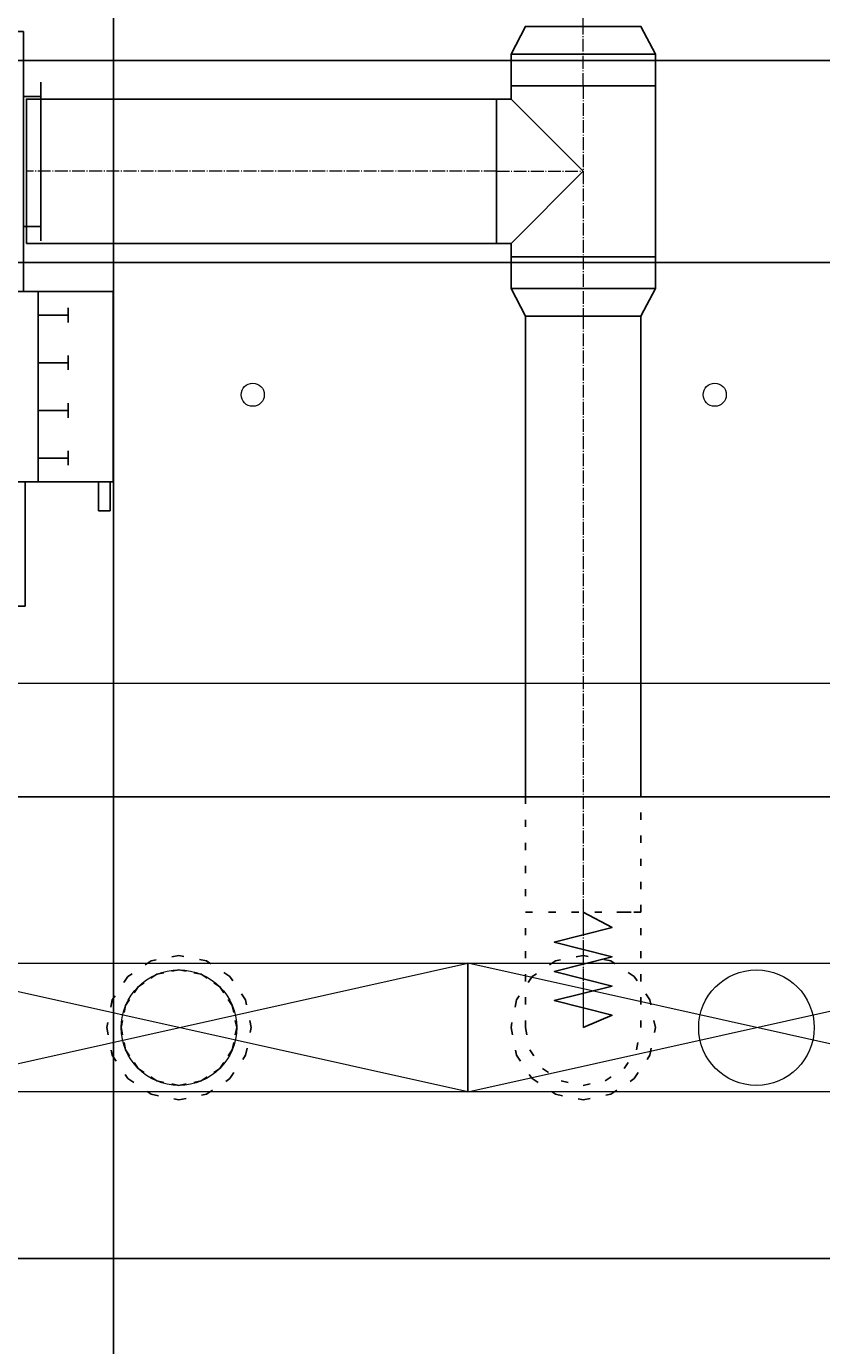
# Model space of a CAD drawing. Header units: centimetres. Extents: x -228435 to 46820, y -89367 to 152985.
# Tile 153 of 256: x -30832 to -29455, y 31453 to 33738. Entities that reach past the tile are written whole.
import ezdxf

# ---------------------------------------------------------------- set-up
doc = ezdxf.new("R2010")
doc.units = ezdxf.units.CM
doc.header["$LTSCALE"] = 50
doc.header["$PDMODE"] = 35
doc.header["$PDSIZE"] = 0.1
for name, pattern in [('CADVENT_CENTERLINE', [9.9, 7.4, -1, 0.5, -1]), ('CADVENT_HIDDEN', [0.8, 0.25, -0.55]), ('Kondygnacja  -0_5$0$HIDDEN', [9.525, 6.35, -3.175]), ('Kondygnacja  -0_5$0$HIDDEN2', [4.7625, 3.175, -1.5875])]:
    doc.linetypes.add(name, pattern=pattern)
doc.layers.get('0').update_dxf_attribs({"color": 8})
doc.layers.get('DEFPOINTS').update_dxf_attribs({"color": 8})
for name, color, linetype in [('01-103-Went PP_poziom-0_5$0$L_Nawiew', 250, 'Continuous'), ('bgde-nawiewEXP', 250, 'Continuous'), ('bgde-nawiewHIDDEN', 250, 'Continuous'), ('bgde-wywiewSOL', 5, 'Continuous'), ('Kondygnacja  -0_5$0$ARCH_KONSTR_POWYŻEJ RZUTU', 8, 'Kondygnacja  -0_5$0$HIDDEN'), ('Kondygnacja  -0_5$0$ARCH_KONSTR_POWYŻEJ RZUTU_IST', 8, 'Kondygnacja  -0_5$0$HIDDEN2')]:
    doc.layers.add(name, color=color, linetype=linetype)
for name, color, linetype, lineweight in [('bgde-nawiewCEN', 7, 'Continuous', 13), ('bgde_nawiewnik', 11, 'Continuous', 5), ('Kondygnacja  -0_5$0$ARCH_INFO_WYMIARY', 8, 'Continuous', 9), ('SU Lampy kwadratowe  -05$0$ARCH_SUFITY_PODWIESZANE', 8, 'Continuous', 9)]:
    doc.layers.add(name, color=color, linetype=linetype, lineweight=lineweight)
doc.styles.add('Kondygnacja  -0_5$0$Romans', font='Romans.shx', dxfattribs={"width": 0.7})
doc.dimstyles.new('Kondygnacja  -0_5$0$Wymiary 1-100', dxfattribs={"dimtxt": 12, "dimasz": 10, "dimexe": 5, "dimexo": 0, "dimgap": 4, "dimtad": 1, "dimrnd": 0.5, "dimzin": 12, "dimdsep": 46, "dimtxsty": 'Kondygnacja  -0_5$0$Romans', "dimblk": 'Kondygnacja  -0_5$0$_Oblique', "dimcen": 10, "dimdle": 10, "dimclrt": 55, "dimazin": 0, "dimtfac": 1, "dimtmove": 1, "dimatfit": 3, "dimfxl": 8, "dimfxlon": 1, "dimtolj": 1, "dimtzin": 0, "dimarcsym": 0})

# ---------------------------------------------------------------- blocks, each defined once
blk = doc.blocks.new('SU Lampy kwadratowe  -05$0$moduł sufitu')
at = {"layer": 'SU Lampy kwadratowe  -05$0$ARCH_SUFITY_PODWIESZANE'}
blk.add_lwpolyline([(360, -60), (540, -60), (540, -240), (360, -240)], close=True, dxfattribs=at)
for centre in [(410, -190), (490, -190)]:
    blk.add_circle(centre, 2, dxfattribs=at)
blk = doc.blocks.new('SU Lampy kwadratowe  -05')
at = {"layer": 'SU Lampy kwadratowe  -05$0$ARCH_SUFITY_PODWIESZANE'}
blk.add_blockref('SU Lampy kwadratowe  -05$0$moduł sufitu', (8660, 8000), dxfattribs=at)
blk = doc.blocks.new('Kondygnacja  -0_5$0$_Oblique')
at = {"color": 0, "linetype": 'ByBlock', "lineweight": -2}
blk.add_line((-0.5, -0.5), (0.5, 0.5), dxfattribs=at)
blk = doc.blocks.new('*D152')
at = {"layer": 'DEFPOINTS', "color": 0}
for p in [(-29490, 82605), (-29490, 13059.2), (-30690, 12765)]:
    blk.add_point(p, dxfattribs=at)
at = {"layer": 'Kondygnacja  -0_5$0$ARCH_INFO_WYMIARY', "color": 0, "lineweight": -2}
for p, q in [((-30700, 13059.2), (-29480, 13059.2)), ((-30690, 13051.2), (-30690, 13064.2)), ((-29490, 13067.2), (-29490, 13054.2))]:
    blk.add_line(p, q, dxfattribs=at)
at = {"layer": 'Kondygnacja  -0_5$0$ARCH_INFO_WYMIARY', "color": 0, "lineweight": -2, "xscale": 10, "yscale": 10, "zscale": 10, "rotation": 180}
blk.add_blockref('Kondygnacja  -0_5$0$_Oblique', (-30690, 13059.2), dxfattribs=at)
at = {"layer": 'Kondygnacja  -0_5$0$ARCH_INFO_WYMIARY', "color": 0, "lineweight": -2, "xscale": 10, "yscale": 10, "zscale": 10}
blk.add_blockref('Kondygnacja  -0_5$0$_Oblique', (-29490, 13059.2), dxfattribs=at)
at = {"layer": 'Kondygnacja  -0_5$0$ARCH_INFO_WYMIARY', "color": 55, "insert": (-30090, 13069.2), "char_height": 12, "attachment_point": 5, "style": 'Kondygnacja  -0_5$0$Romans'}
blk.add_mtext('\\A1;1200', dxfattribs=at)
blk = doc.blocks.new('Kondygnacja  -0_5$0$konstrukcja istniejąca -0.5')
at = {"layer": 'Kondygnacja  -0_5$0$ARCH_KONSTR_POWYŻEJ RZUTU_IST', "ltscale": 10, "elevation": 0}
for points in [[(8738, 7867.89), (9782, 7867.89)], [(9782, 7832.89), (8738, 7832.89)]]:
    blk.add_lwpolyline(points, dxfattribs=at)
blk = doc.blocks.new('*D196')
at = {"layer": 'DEFPOINTS', "color": 0}
for p in [(-30050, 80238.2), (-30300, 80097.2), (-30300, 12523.8)]:
    blk.add_point(p, dxfattribs=at)
at = {"layer": 'Kondygnacja  -0_5$0$ARCH_INFO_WYMIARY', "color": 0, "lineweight": -2}
for p, q in [((-30040, 80097.2), (-30310, 80097.2)), ((-30300, 80089.2), (-30300, 80102.2)), ((-30050, 80105.2), (-30050, 80092.2))]:
    blk.add_line(p, q, dxfattribs=at)
at = {"layer": 'Kondygnacja  -0_5$0$ARCH_INFO_WYMIARY', "color": 0, "lineweight": -2, "xscale": 10, "yscale": 10, "zscale": 10, "rotation": 180}
blk.add_blockref('Kondygnacja  -0_5$0$_Oblique', (-30300, 80097.2), dxfattribs=at)
at = {"layer": 'Kondygnacja  -0_5$0$ARCH_INFO_WYMIARY', "color": 0, "lineweight": -2, "xscale": 10, "yscale": 10, "zscale": 10}
blk.add_blockref('Kondygnacja  -0_5$0$_Oblique', (-30050, 80097.2), dxfattribs=at)
at = {"layer": 'Kondygnacja  -0_5$0$ARCH_INFO_WYMIARY', "color": 55, "insert": (-30175, 80107.2), "char_height": 12, "attachment_point": 5, "style": 'Kondygnacja  -0_5$0$Romans'}
blk.add_mtext('\\A1;250', dxfattribs=at)
blk = doc.blocks.new('*D212')
at = {"layer": 'DEFPOINTS', "color": 0}
for p in [(-30586.3, 81900), (-30681.1, 12489.5), (9064, 12489.5)]:
    blk.add_point(p, dxfattribs=at)
at = {"layer": 'Kondygnacja  -0_5$0$ARCH_INFO_WYMIARY', "color": 0, "lineweight": -2}
for p, q in [((-30673.1, 81900), (-30686.1, 81900)), ((-30681.1, 81910), (-30681.1, 12479.5)), ((-30673.1, 12489.5), (-30686.1, 12489.5))]:
    blk.add_line(p, q, dxfattribs=at)
at = {"layer": 'Kondygnacja  -0_5$0$ARCH_INFO_WYMIARY', "color": 0, "lineweight": -2, "xscale": 10, "yscale": 10, "zscale": 10}
for p, rotation in [((-30681.1, 81900), 90), ((-30681.1, 12489.5), 270)]:
    blk.add_blockref('Kondygnacja  -0_5$0$_Oblique', p, dxfattribs=dict(at, rotation=rotation))
at = {"layer": 'Kondygnacja  -0_5$0$ARCH_INFO_WYMIARY', "color": 55, "insert": (-30691.1, 47194.8), "char_height": 12, "attachment_point": 5, "rotation": 90, "style": 'Kondygnacja  -0_5$0$Romans'}
blk.add_mtext('\\A1;69410.5', dxfattribs=at)
blk = doc.blocks.new('A$C5B3E7367')
at = {"layer": '01-103-Went PP_poziom-0_5$0$L_Nawiew'}
h = blk.add_hatch(color=256, dxfattribs=at)
h.paths.add_polyline_path([(215, 704), (215, 674), (331.7, 674), (331.7, 612.1), (445.9, 689), (331.7, 765.9), (331.7, 704)])
h.paths.add_polyline_path([(48.3, 704), (48.3, 674), (215, 674), (215, 704)])
for p, q in [((215, 1525), (165, 1525)), ((165, 1525), (165, 1505)), ((215, 1400), (215, 1530)), ((545, 1530), (215, 1530)), ((215, 1530), (215, 1515)), ((545, 1400), (545, 1530)), ((165, 1505), (215, 1505)), ((243.8, 1452), (268.8, 1452)), ((256.2, 1452), (256.2, 1400)), ((326.2, 1452), (351.2, 1452)), ((338.8, 1452), (338.8, 1400)), ((408.8, 1452), (433.8, 1452)), ((421.2, 1452), (421.2, 1400)), ((491.2, 1452), (516.2, 1452)), ((503.8, 1452), (503.8, 1400)), ((545, 1400), (215, 1400)), ((215, 1400), (215, 1378)), ((545, 0), (545, 1400)), ((0, 1378), (215, 1378)), ((0, 0), (0, 1378)), ((215, 1378), (215, 0)), ((445.9, 689), (331.7, 765.9)), ((331.7, 704), (331.7, 765.9)), ((48.3, 704), (331.7, 704)), ((48.3, 704), (48.3, 674)), ((445.9, 689), (331.7, 612.1)), ((48.3, 674), (331.7, 674)), ((331.7, 612.1), (331.7, 674)), ((215, 0), (0, 0)), ((215, 0), (545, 0))]:
    blk.add_line(p, q, dxfattribs=at)
blk = doc.blocks.new('A$C53CA46B8')
at = {"layer": 'bgde-wywiewSOL'}
for p, q in [((112.9, 511.1), (-162.1, 511.1)), ((-137.1, 481.1), (-137.1, 511.1)), ((87.9, 481.1), (87.9, 511.1)), ((200.4, 481.1), (-249.6, 481.1)), ((-249.6, 481.1), (-249.6, -878.9)), ((200.4, 481.1), (200.4, -878.9)), ((200.4, -878.9), (-249.6, -878.9)), ((-137.1, -878.9), (-137.1, -908.9)), ((87.9, -878.9), (87.9, -908.9)), ((112.9, -908.9), (-162.1, -908.9))]:
    blk.add_line(p, q, dxfattribs=at)
at = {"layer": '01-103-Went PP_poziom-0_5$0$L_Nawiew'}
blk.add_blockref('A$C5B3E7367', (-794.6, -893.9), dxfattribs=at)
blk = doc.blocks.new('A$C066D7839')
at = {"layer": 'bgde_nawiewnik'}
for p, q in [((-50, -11.15), (-50, 11.15)), ((-50, 11.15), (50, 11.15)), ((-50, -11.15), (50, 11.15)), ((50, -11.15), (-50, 11.15)), ((50, 11.15), (50, -11.15)), ((50, -11.15), (-50, -11.15))]:
    blk.add_line(p, q, dxfattribs=at)
blk.add_circle((0, 0), 10, dxfattribs=at)

msp = doc.modelspace()

# ---------------------------------------------------------------- linework, layer by layer
at = {"layer": 'bgde-nawiewCEN', "linetype": 'CADVENT_CENTERLINE', "ltscale": 0.06}
for p, q in [((-29867.838, 33738.069), (-29867.838, 37803.868)), ((-29867.838, 33635.069), (-29867.838, 33738.069)), ((-29867.838, 33635.069), (-29867.838, 33487.069)), ((-30017.838, 33487.069), (-30831.979, 33487.069)), ((-30017.838, 33487.069), (-29867.838, 33487.069)), ((-29867.838, 33487.069), (-29867.838, 33339.069)), ((-29867.838, 33339.069), (-29867.838, 33236.069)), ((-29867.838, 33236.069), (-29867.838, 32203.959)), ((-29867.838, 32203.959), (-29867.838, 32185.263)), ((-29867.838, 32185.263), (-29867.838, 32134.152)), ((-29867.838, 32134.152), (-29867.838, 32106.359)), ((-29867.838, 32106.359), (-29867.838, 32082.833)), ((-29867.838, 32082.833), (-29867.838, 32063.218)), ((-29867.838, 32063.218), (-29867.838, 32047.159)), ((-29867.838, 32047.159), (-29867.838, 32034.3)), ((-29867.838, 32034.3), (-29867.838, 32024.285)), ((-29867.838, 32024.285), (-29867.838, 32016.759)), ((-29867.838, 32016.759), (-29867.838, 32011.366)), ((-29867.838, 32011.366), (-29867.838, 32007.752)), ((-29867.838, 32007.752), (-29867.838, 32005.559)), ((-29867.838, 32005.559), (-29867.838, 32004.433)), ((-29867.838, 32004.433), (-29867.838, 32003.959))]:
    msp.add_line(p, q, dxfattribs=at)
at = {"layer": 'bgde-nawiewEXP', "linetype": 'Continuous'}
for points in [[(-29992.838, 33635.07), (-29742.838, 33635.07), (-29742.838, 33689.912), (-29767.838, 33738.069), (-29967.838, 33738.069), (-29992.838, 33689.912), (-29992.838, 33689.912), (-29983.323, 33689.912), (-29983.323, 33689.912), (-29992.838, 33689.912), (-29992.838, 33689.912)], [(-29983.323, 33689.912), (-29956.226, 33689.912), (-29956.226, 33689.912)], [(-29956.226, 33689.912), (-29915.674, 33689.912), (-29915.674, 33689.912)], [(-29915.674, 33689.912), (-29867.838, 33689.912), (-29867.838, 33689.912)], [(-29867.838, 33689.912), (-29820.003, 33689.912), (-29820.003, 33689.912)], [(-29820.003, 33689.912), (-29779.45, 33689.912), (-29779.45, 33689.912)], [(-29779.45, 33689.912), (-29752.353, 33689.912), (-29752.353, 33689.912)], [(-29752.353, 33689.912), (-29742.838, 33689.912), (-29742.838, 33689.912)], [(-30017.838, 33362.069), (-29992.838, 33362.069), (-29992.838, 33339.069), (-29742.838, 33339.069), (-29742.838, 33635.069), (-29992.838, 33635.069), (-29992.838, 33612.069), (-30017.838, 33612.069), (-30017.838, 33371.585)], [(-30831.979, 33362.069), (-30831.979, 33612.069), (-30017.838, 33612.069), (-30017.838, 33362.069)], [(-29992.838, 33284.227), (-29992.838, 33339.069), (-29742.838, 33339.069), (-29742.838, 33284.226), (-29767.838, 33236.069), (-29967.838, 33236.069)], [(-29992.838, 33284.227), (-29983.323, 33284.227), (-29983.323, 33284.226)], [(-29983.323, 33284.227), (-29956.226, 33284.227), (-29956.226, 33284.226)], [(-29956.226, 33284.227), (-29915.674, 33284.227), (-29915.674, 33284.226)], [(-29915.674, 33284.227), (-29867.838, 33284.227), (-29867.838, 33284.226)], [(-29867.838, 33284.227), (-29820.003, 33284.227), (-29820.003, 33284.226)], [(-29820.003, 33284.227), (-29779.45, 33284.227), (-29779.45, 33284.226)], [(-29779.45, 33284.227), (-29752.353, 33284.227), (-29752.353, 33284.226)], [(-29752.353, 33284.227), (-29742.838, 33284.227), (-29742.838, 33284.226)]]:
    msp.add_lwpolyline(points, close=True, dxfattribs=at)
for points in [[(-29992.838, 33362.069), (-29867.838, 33487.069), (-29992.838, 33612.069)], [(-29967.838, 32403.941), (-29967.838, 33236.069), (-29767.838, 33236.069), (-29767.838, 32403.941)], [(-40588.801, 32403.941), (630.964, 32403.941), (630.964, 31603.941), (-40588.801, 31603.941)]]:
    msp.add_lwpolyline(points, dxfattribs=at)
at = {"layer": 'bgde-nawiewHIDDEN', "linetype": 'CADVENT_HIDDEN'}
for points in [[(-29967.838, 32403.941), (-29967.838, 32203.959), (-29767.838, 32203.959), (-29767.838, 32403.941)], [(-29967.838, 32003.959), (-29967.838, 32203.959), (-29797.127, 32203.959)], [(-29967.838, 32003.959), (-29960.226, 31965.691), (-29938.549, 31933.248), (-29906.106, 31911.571), (-29867.838, 31903.959), (-29829.57, 31911.571), (-29797.127, 31933.248), (-29775.45, 31965.691), (-29767.838, 32003.959), (-29767.838, 32203.959), (-29797.127, 32203.959)], [(-29797.127, 32203.959), (-29829.57, 32203.959)], [(-29797.127, 32203.959), (-29775.45, 32203.959)]]:
    msp.add_lwpolyline(points, dxfattribs=at)
at = {"layer": 'bgde-nawiewHIDDEN'}
for points in [[(-29867.838, 32003.959), (-29817.838, 32025.257), (-29917.838, 32050.618), (-29817.838, 32075.839), (-29917.838, 32101.124), (-29817.838, 32126.659), (-29917.838, 32152.018), (-29817.838, 32177.477), (-29867.838, 32203.959)], [(-30567.838, 32003.959), (-30567.838, 32003.959)]]:
    msp.add_lwpolyline(points, dxfattribs=at)
at = {"layer": 'bgde-nawiewHIDDEN', "linetype": 'CADVENT_HIDDEN'}
for points in [[(-30692.838, 32003.959), (-30683.323, 31956.123), (-30656.226, 31915.571), (-30615.674, 31888.474), (-30567.838, 31878.959), (-30520.003, 31888.474), (-30479.45, 31915.571), (-30452.353, 31956.123), (-30442.838, 32003.959), (-30452.353, 32051.794), (-30479.45, 32092.347), (-30520.003, 32119.444), (-30567.838, 32128.959), (-30615.674, 32119.444), (-30656.226, 32092.347), (-30683.323, 32051.794)], [(-30692.838, 32003.959), (-30683.323, 31956.123), (-30656.226, 31915.571), (-30615.674, 31888.474), (-30567.838, 31878.959), (-30520.003, 31888.474), (-30479.45, 31915.571), (-30452.353, 31956.123), (-30442.838, 32003.959), (-30452.353, 32051.794), (-30479.45, 32092.347), (-30520.003, 32119.444), (-30567.838, 32128.959), (-30615.674, 32119.444), (-30656.226, 32092.347), (-30683.323, 32051.794)], [(-29992.838, 32003.959), (-29983.323, 31956.123), (-29956.226, 31915.571), (-29915.674, 31888.474), (-29867.838, 31878.959), (-29820.003, 31888.474), (-29779.45, 31915.571), (-29752.353, 31956.123), (-29742.838, 32003.959), (-29752.353, 32051.794), (-29779.45, 32092.347), (-29820.003, 32119.444), (-29867.838, 32128.959), (-29915.674, 32119.444), (-29956.226, 32092.347), (-29983.323, 32051.794)], [(-29992.838, 32003.959), (-29983.323, 31956.123), (-29956.226, 31915.571), (-29915.674, 31888.474), (-29867.838, 31878.959), (-29820.003, 31888.474), (-29779.45, 31915.571), (-29752.353, 31956.123), (-29742.838, 32003.959), (-29752.353, 32051.794), (-29779.45, 32092.347), (-29820.003, 32119.444), (-29867.838, 32128.959), (-29915.674, 32119.444), (-29956.226, 32092.347), (-29983.323, 32051.794)], [(-30667.838, 32003.959), (-30660.226, 31965.691), (-30638.549, 31933.248), (-30606.106, 31911.571), (-30567.838, 31903.959), (-30529.57, 31911.571), (-30497.127, 31933.248), (-30475.45, 31965.691), (-30467.838, 32003.959), (-30475.45, 32042.227), (-30497.127, 32074.67), (-30529.57, 32096.347), (-30567.838, 32103.959), (-30606.106, 32096.347), (-30638.549, 32074.67), (-30660.226, 32042.227)], [(-30667.838, 32003.959), (-30660.226, 32042.227), (-30638.549, 32074.67), (-30606.106, 32096.347), (-30567.838, 32103.959), (-30529.57, 32096.347), (-30497.127, 32074.67), (-30475.45, 32042.227), (-30467.838, 32003.959), (-30475.45, 31965.691), (-30497.127, 31933.248), (-30529.57, 31911.571), (-30567.838, 31903.959), (-30606.106, 31911.571), (-30638.549, 31933.248), (-30660.226, 31965.691)]]:
    msp.add_lwpolyline(points, close=True, dxfattribs=at)

# ---------------------------------------------------------------- block references
at = {"layer": '01-103-Went PP_poziom-0_5$0$L_Nawiew', "xscale": -1, "rotation": 270}
msp.add_blockref('A$C53CA46B8', (-31317.949, 33528.749, 3110), dxfattribs=at)
at = {"layer": '01-103-Went PP_poziom-0_5$0$L_Nawiew', "xscale": 10, "yscale": 10, "zscale": 10}
for p in [(-30567.836, 32003.959, 987.119), (-29567.836, 32003.959, 987.119)]:
    msp.add_blockref('A$C066D7839', p, dxfattribs=at)
at = {"layer": 'Kondygnacja  -0_5$0$ARCH_KONSTR_POWYŻEJ RZUTU', "xscale": 10, "yscale": 10, "zscale": 10}
msp.add_blockref('Kondygnacja  -0_5$0$konstrukcja istniejąca -0.5', (-121140, -45000), dxfattribs=at)
at = {"layer": 'SU Lampy kwadratowe  -05$0$ARCH_SUFITY_PODWIESZANE', "xscale": 10, "yscale": 10, "zscale": 10}
msp.add_blockref('SU Lampy kwadratowe  -05', (-121140, -45000), dxfattribs=at)

# ---------------------------------------------------------------- dimensions: what is measured, and where the dimension line sits
at = {"layer": 'Kondygnacja  -0_5$0$ARCH_INFO_WYMIARY'}
for base, p1, p2, picture, middle in [((-29490, 13059.178), (-30690, 12765), (-29490, 82605), '*D152', (-30090, 13069.178)), ((-30300, 80097.163), (-30050, 80238.222), (-30300, 12523.822), '*D196', (-30175, 80107.163))]:
    dim = msp.add_linear_dim(base=base, p1=p1, p2=p2, dimstyle='Kondygnacja  -0_5$0$Wymiary 1-100', dxfattribs=at)
    dim.commit()
    dim.dimension.update_dxf_attribs({"geometry": picture, "text_midpoint": middle})
dim = msp.add_linear_dim(base=(-30681.114, 12489.5), p1=(-30586.301, 81900), p2=(9064, 12489.5), angle=90, dimstyle='Kondygnacja  -0_5$0$Wymiary 1-100', dxfattribs=at)
dim.commit()
dim.dimension.update_dxf_attribs({"geometry": '*D212', "text_midpoint": (-30691.114, 47194.75)})

doc.saveas('drawing.dxf')
